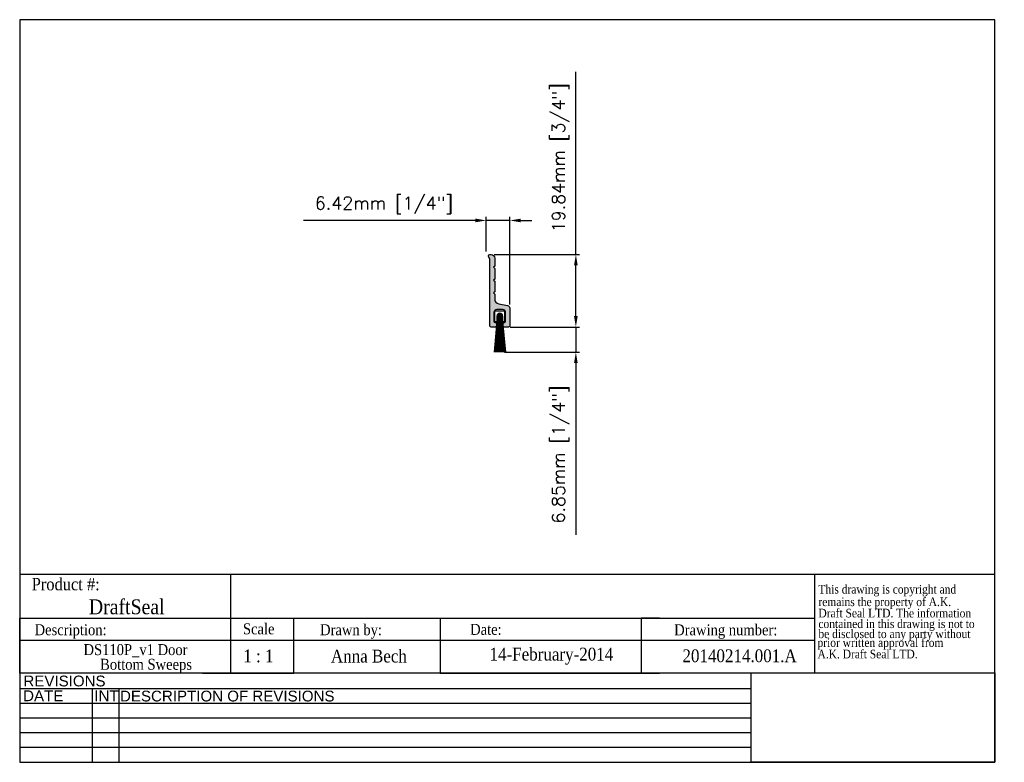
# Model space of a CAD drawing. Header units: millimetres. Extents: x 2362 to 2631, y 15 to 219.
import ezdxf
from ezdxf.enums import TextEntityAlignment as Align

# ---------------------------------------------------------------- set-up
doc = ezdxf.new("R2010")
doc.units = ezdxf.units.MM
doc.header["$MEASUREMENT"] = 0
doc.layers.add('AM_5', color=3, linetype='Continuous', lineweight=25)
doc.layers.add('BORDER', color=7, linetype='Continuous', lineweight=25)
doc.layers.add('FLEX', color=8, linetype='Continuous')
doc.layers.add('FRAME', color=7, linetype='Continuous')
doc.styles.add('DS GROUP', font='arial.ttf')
doc.styles.get("Standard").update_dxf_attribs({"font": 'ROMANS.SHX'})
doc.styles.add('TAG', font='GARA.TTF')
doc.dimstyles.new('AM_ISO$0', dxfattribs={"dimtxt": 1.5, "dimasz": 1.5, "dimexe": 1, "dimexo": 1, "dimgap": 1.5, "dimtad": 1, "dimdec": 0, "dimdsep": 46, "dimtxsty": 'Standard', "dimcen": 0, "dimclrd": 256, "dimclre": 256, "dimclrt": 2, "dimadec": 0, "dimazin": 2, "dimtp": 0.1, "dimtm": 0.1, "dimtfac": 0.71, "dimtdec": 0, "dimtmove": 0, "dimatfit": 3, "dimfxl": 1, "dimlwd": -1, "dimlwe": -1, "dimarcsym": 1})
picture_1 = doc.add_image_def('image1.bmp', size_in_pixel=(901, 331))

# ---------------------------------------------------------------- blocks, each defined once
blk = doc.blocks.new('A$C08671A0E')
at = {"layer": 'FRAME', "style": 'TAG'}
for s, p in [('This drawing is copyright and', (14.8, -52.3)), ('remains the property of A.K.', (14.8, -101.5)), ('Draft Seal LTD. The information', (14.8, -145.7)), ('contained in this drawing is not to  ', (14.8, -187.4)), ('be disclosed to any party without ', (14.8, -226.7)), (' prior written approval from', (0, -261.2)), (' A.K. Draft Seal LTD.', (0, -306.1))]:
    blk.add_text(s, height=33.819, dxfattribs=at).set_placement(p)
blk = doc.blocks.new('*D465')
at = {"layer": 'AM_5', "linetype": 'ByBlock', "transparency": 16777216}
for p, q in [((2489.69, 155.08), (2489.69, 164.57)), ((2496.12, 140.54), (2496.12, 164.57)), ((2486.69, 163.57), (2439.69, 163.57)), ((2496.12, 163.57), (2489.69, 163.57)), ((2499.12, 163.57), (2502.12, 163.57))]:
    blk.add_line(p, q, dxfattribs=at)
at = {"layer": 'AM_5', "transparency": 16777216}
for points in [[(2486.69, 164.07), (2486.69, 163.07), (2489.69, 163.57)], [(2499.12, 164.07), (2499.12, 163.07), (2496.12, 163.57)]]:
    blk.add_solid(points, dxfattribs=at)
at = {"layer": 'Defpoints', "color": 0, "transparency": 16777216}
for p in [(2496.12, 163.57), (2489.69, 154.08), (2496.12, 139.54)]:
    blk.add_point(p, dxfattribs=at)
at = {"layer": 'AM_5', "color": 7, "transparency": 16777216, "insert": (2461.69, 167.73), "char_height": 3.5, "attachment_point": 5}
blk.add_mtext('6.42mm [1/4"]', dxfattribs=at)
blk = doc.blocks.new('*D466')
at = {"layer": 'AM_5', "linetype": 'ByBlock', "transparency": 16777216}
for p, q in [((2514.19, 154.25), (2514.19, 204.25)), ((2491.81, 154.25), (2515.19, 154.25)), ((2514.19, 137.41), (2514.19, 151.25)), ((2497.12, 134.41), (2515.19, 134.41))]:
    blk.add_line(p, q, dxfattribs=at)
at = {"layer": 'AM_5', "transparency": 16777216}
for points in [[(2513.69, 151.25), (2514.69, 151.25), (2514.19, 154.25)], [(2513.69, 137.41), (2514.69, 137.41), (2514.19, 134.41)]]:
    blk.add_solid(points, dxfattribs=at)
at = {"layer": 'Defpoints', "color": 0, "transparency": 16777216}
for p in [(2490.81, 154.25), (2496.12, 134.41), (2514.19, 134.41)]:
    blk.add_point(p, dxfattribs=at)
at = {"layer": 'AM_5', "color": 7, "transparency": 16777216, "insert": (2510.02, 180.75), "char_height": 3.5, "attachment_point": 5, "rotation": 90}
blk.add_mtext('19.84mm [3/4"]', dxfattribs=at)
blk = doc.blocks.new('*D467')
at = {"layer": 'AM_5', "linetype": 'ByBlock', "transparency": 16777216}
for p, q in [((2514.19, 137.41), (2514.19, 140.41)), ((2496.2, 134.41), (2515.19, 134.41)), ((2514.19, 134.41), (2514.19, 127.56)), ((2494.63, 127.56), (2515.19, 127.56)), ((2514.19, 124.56), (2514.19, 77.56))]:
    blk.add_line(p, q, dxfattribs=at)
at = {"layer": 'AM_5', "transparency": 16777216}
for points in [[(2513.69, 137.41), (2514.69, 137.41), (2514.19, 134.41)], [(2513.69, 124.56), (2514.69, 124.56), (2514.19, 127.56)]]:
    blk.add_solid(points, dxfattribs=at)
at = {"layer": 'Defpoints', "color": 0, "transparency": 16777216}
for p in [(2495.2, 134.41), (2493.63, 127.56), (2514.19, 127.56)]:
    blk.add_point(p, dxfattribs=at)
at = {"layer": 'AM_5', "color": 7, "transparency": 16777216, "insert": (2510.02, 99.56), "char_height": 3.5, "attachment_point": 5, "rotation": 90}
blk.add_mtext('6.85mm [1/4"]', dxfattribs=at)

msp = doc.modelspace()

# ---------------------------------------------------------------- hatches: boundary and pattern name
msp.add_hatch(color=256).paths.add_polyline_path([(2491.987, 142.069), (2491.987, 143.446), (2491.687, 143.746), (2491.987, 144.046), (2491.987, 146.946), (2491.687, 147.246), (2491.987, 147.546), (2491.987, 150.446), (2491.687, 150.746), (2491.987, 151.046), (2491.987, 153.246, 0.4142136), (2490.987, 154.246), (2490.637, 154.246, 0.6885003), (2490.371, 153.548, -0.2134218), (2490.637, 152.952), (2490.637, 134.786, 0.4142136), (2491.017, 134.406), (2492.087, 134.406, 0.4142136), (2492.467, 134.786), (2492.467, 135.276, 0.3836521), (2492.127, 135.654, -0.3836521), (2491.787, 136.032), (2491.787, 138.386, -0.4142136), (2492.587, 139.186), (2494.167, 139.186, -0.4142136), (2494.967, 138.386), (2494.967, 136.032, -0.3836521), (2494.627, 135.654, 0.3836521), (2494.287, 135.276), (2494.287, 134.786, 0.4142136), (2494.667, 134.406), (2495.737, 134.406, 0.4142136), (2496.117, 134.786), (2496.117, 139.536, 0.3639702), (2495.456, 140.324), (2493.103, 140.739, -0.3639702)])

# ---------------------------------------------------------------- linework, layer by layer
for p, q in [((2362.057, 66.785), (2579.51, 66.785)), ((2419.684, 66.785), (2419.684, 54.734)), ((2579.51, 66.785), (2579.51, 39.734)), ((2362.057, 39.734), (2362.057, 54.734)), ((2362.057, 54.734), (2579.51, 54.734)), ((2362.057, 54.734), (2362.057, 49.734)), ((2362.057, 54.734), (2362.057, 48.734)), ((2362.057, 54.734), (2412.057, 54.734)), ((2419.684, 54.734), (2419.684, 39.734)), ((2437.057, 39.734), (2437.057, 54.734)), ((2437.057, 54.734), (2477.057, 54.734)), ((2477.057, 54.734), (2477.057, 39.734)), ((2537.057, 54.734), (2532.057, 54.734)), ((2532.057, 54.734), (2532.057, 39.734)), ((2362.057, 48.734), (2362.057, 50.234)), ((2362.057, 48.734), (2579.51, 48.734)), ((2362.057, 39.734), (2362.057, 42.734)), ((2412.057, 39.734), (2437.057, 39.734)), ((2477.057, 39.734), (2537.057, 39.734))]:
    msp.add_line(p, q)
msp.add_lwpolyline([(2494.287, 134.786), (2494.287, 135.276, -0.3836521), (2494.627, 135.654, 0.3836521), (2494.967, 136.032), (2494.967, 138.386, 0.4142136), (2494.167, 139.186), (2492.587, 139.186, 0.4142136), (2491.787, 138.386), (2491.787, 136.032, 0.3836521), (2492.127, 135.654, -0.3836521), (2492.467, 135.276), (2492.467, 134.786, -0.4142136), (2492.087, 134.406), (2491.017, 134.406, -0.4142136), (2490.637, 134.786), (2490.637, 152.952, 0.2134218), (2490.371, 153.548, -0.6885003), (2490.637, 154.246), (2490.987, 154.246, -0.4142136), (2491.987, 153.246), (2491.987, 151.046), (2491.687, 150.746), (2491.987, 150.446), (2491.987, 147.546), (2491.687, 147.246), (2491.987, 146.946), (2491.987, 144.046), (2491.687, 143.746), (2491.987, 143.446), (2491.987, 142.069, 0.3639702), (2493.103, 140.739), (2495.456, 140.324, -0.3639702), (2496.117, 139.536), (2496.117, 134.786, -0.4142136), (2495.737, 134.406), (2494.667, 134.406, -0.4142136)], format="xyb", close=True)
at = {"layer": 'BORDER'}
for p, q in [((2362.057, 218.505), (2362.057, 15.305)), ((2628.757, 218.505), (2362.057, 218.505)), ((2628.757, 15.305), (2628.757, 218.505)), ((2579.51, 66.785), (2628.757, 66.785)), ((2628.757, 39.734), (2362.057, 39.734)), ((2562.14, 35.419), (2362.057, 35.419)), ((2381.927, 35.419), (2381.927, 15.305)), ((2389.144, 35.419), (2389.144, 15.305)), ((2562.14, 31.396), (2362.057, 31.396)), ((2562.14, 27.373), (2362.057, 27.373)), ((2562.14, 23.351), (2362.057, 23.351)), ((2562.14, 19.328), (2362.057, 19.328)), ((2362.057, 15.305), (2628.757, 15.305))]:
    msp.add_line(p, q, dxfattribs=at)
at = {"layer": 'FLEX', "color": 7, "linetype": 'Continuous'}
for p, q in [((2491.98, 138.531), (2491.98, 136.143)), ((2494.571, 138.734), (2492.184, 138.734)), ((2494.774, 136.143), (2494.774, 138.531)), ((2492.184, 135.94), (2492.615, 135.94)), ((2494.139, 135.94), (2494.571, 135.94))]:
    msp.add_line(p, q, dxfattribs=at)
at = {"layer": 'FLEX'}
for p, q in [((2492.615, 137.413), (2492.615, 135.94)), ((2492.742, 137.834), (2492.742, 135.94)), ((2492.869, 137.981), (2492.869, 135.94)), ((2492.996, 138.072), (2492.996, 135.94)), ((2493.123, 138.131), (2493.123, 135.94)), ((2493.25, 138.164), (2493.25, 135.94)), ((2493.377, 138.175), (2493.377, 127.558)), ((2493.504, 138.164), (2493.504, 135.94)), ((2493.631, 138.131), (2493.631, 135.94)), ((2493.758, 138.072), (2493.758, 135.94)), ((2493.885, 137.981), (2493.885, 135.94)), ((2494.012, 137.834), (2494.012, 135.94)), ((2494.139, 137.413), (2494.139, 135.94)), ((2492.615, 135.94), (2491.853, 127.558)), ((2492.742, 135.94), (2492.107, 127.558)), ((2492.869, 135.94), (2492.361, 127.558)), ((2492.996, 135.94), (2492.615, 127.558)), ((2493.123, 135.94), (2492.869, 127.558)), ((2493.25, 135.94), (2493.123, 127.558)), ((2493.504, 135.94), (2493.631, 127.558)), ((2493.631, 135.94), (2493.885, 127.558)), ((2493.758, 135.94), (2494.139, 127.558)), ((2493.885, 135.94), (2494.393, 127.558)), ((2494.012, 135.94), (2494.647, 127.558)), ((2494.139, 135.94), (2494.901, 127.558))]:
    msp.add_line(p, q, dxfattribs=at)
at = {"layer": 'FLEX', "color": 7, "linetype": 'Continuous'}
for centre, start, end in [((2492.184, 138.531), 90, 180), ((2494.571, 138.531), 0, 90), ((2492.184, 136.143), 180, 270), ((2494.571, 136.143), 270, 0)]:
    msp.add_arc(centre, 0.203, start, end, dxfattribs=at)
at = {"layer": 'FLEX'}
msp.add_arc((2493.377, 137.413), 0.762, 0, 180, dxfattribs=at)
at = {"layer": 'FRAME', "color": 1}
for q in [(2562.14, 39.745), (2562.14, 39.734)]:
    msp.add_line((2562.14, 15.305), q, dxfattribs=at)

# ---------------------------------------------------------------- block references
at = {"xscale": 0.06987750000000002, "yscale": 0.06987750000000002, "zscale": 0.06987750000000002}
msp.add_blockref('A$C08671A0E', (2579.51, 65.137), dxfattribs=at)

# ---------------------------------------------------------------- texts
at = {"layer": 'BORDER', "attachment_point": 2, "style": 'DS GROUP'}
for s, width, insert, char_height in [('REVISIONS', 20.3868, (2374.315, 39.032), 2.9531), ('DATE', 20.3868, (2368.499, 34.988), 2.9531), ('INT', 20.3868, (2385.794, 34.988), 2.9531), ('DESCRIPTION OF REVISIONS', 103.86094, (2418.836, 34.907), 2.95312)]:
    msp.add_mtext_dynamic_manual_height_columns(s, width=width, gutter_width=7.5, heights=[0], dxfattribs=dict(at, insert=insert, char_height=char_height))
at = {"layer": 'FRAME', "style": 'TAG'}
for s, height, p in [('Product #:', 3.3819, (2374.646, 64.125)), ('DraftSeal', 4.0694, (2391.34, 57.983)), ('Description:', 3, (2375.983, 51.11)), ('Drawn by:', 3, (2452.687, 51.177)), ('Date:', 3, (2489.581, 51.657)), ('Drawing number:', 3, (2555.2, 51.151)), ('1 : 1', 3.5, (2427.355, 44.388)), ('Anna Bech', 3.5, (2457.58, 44.444)), ('14-February-2014', 3.5, (2507.499, 44.436)), ('20140214.001.A', 3.5, (2558.978, 44.445))]:
    msp.add_text(s, height=height, dxfattribs=at).set_placement(p, align=Align.MIDDLE)
msp.add_text('Scale', height=3, dxfattribs=at).set_placement((2423.126, 50.325))
for s, p in [('DS110P_v1 Door ', (2394.239, 44.641)), (' Bottom Sweeps ', (2396.628, 40.629))]:
    msp.add_text(s, height=3, dxfattribs=at).set_placement(p, align=Align.CENTER)

# ---------------------------------------------------------------- dimensions: what is measured, and where the dimension line sits
at = {"layer": 'AM_5'}
for base, p1, p2, picture, middle in [((2514.191, 134.406), (2490.812, 154.246), (2496.117, 134.406), '*D466', (2514.191, 180.746)), ((2514.191, 127.558), (2495.202, 134.406), (2493.631, 127.558), '*D467', (2514.191, 99.558))]:
    dim = msp.add_linear_dim(base=base, p1=p1, p2=p2, angle=90, dimstyle='AM_ISO$0', override={"dimtxt": 3.5, "dimasz": 3, "dimdec": 2, "dimpost": '<>mm', "dimclrt": 7}, dxfattribs=at)
    dim.commit()
    dim.dimension.update_dxf_attribs({"geometry": picture, "text_midpoint": middle, "dimtype": 160})
dim = msp.add_linear_dim(base=(2496.117, 163.567), p1=(2489.694, 154.077), p2=(2496.117, 139.536), dimstyle='AM_ISO$0', override={"dimtxt": 3.5, "dimasz": 3, "dimdec": 2, "dimpost": '<>mm', "dimclrt": 7}, dxfattribs=at)
dim.commit()
dim.dimension.update_dxf_attribs({"geometry": '*D465', "text_midpoint": (2461.694, 163.567), "dimtype": 160})

# ---------------------------------------------------------------- pictures from other files: only their frames are drawn
image = msp.add_image(picture_1, insert=(2562.14, 15.305), size_in_units=(66.617, 24.473))
image.dxf.flags = 7

doc.saveas('drawing.dxf')
